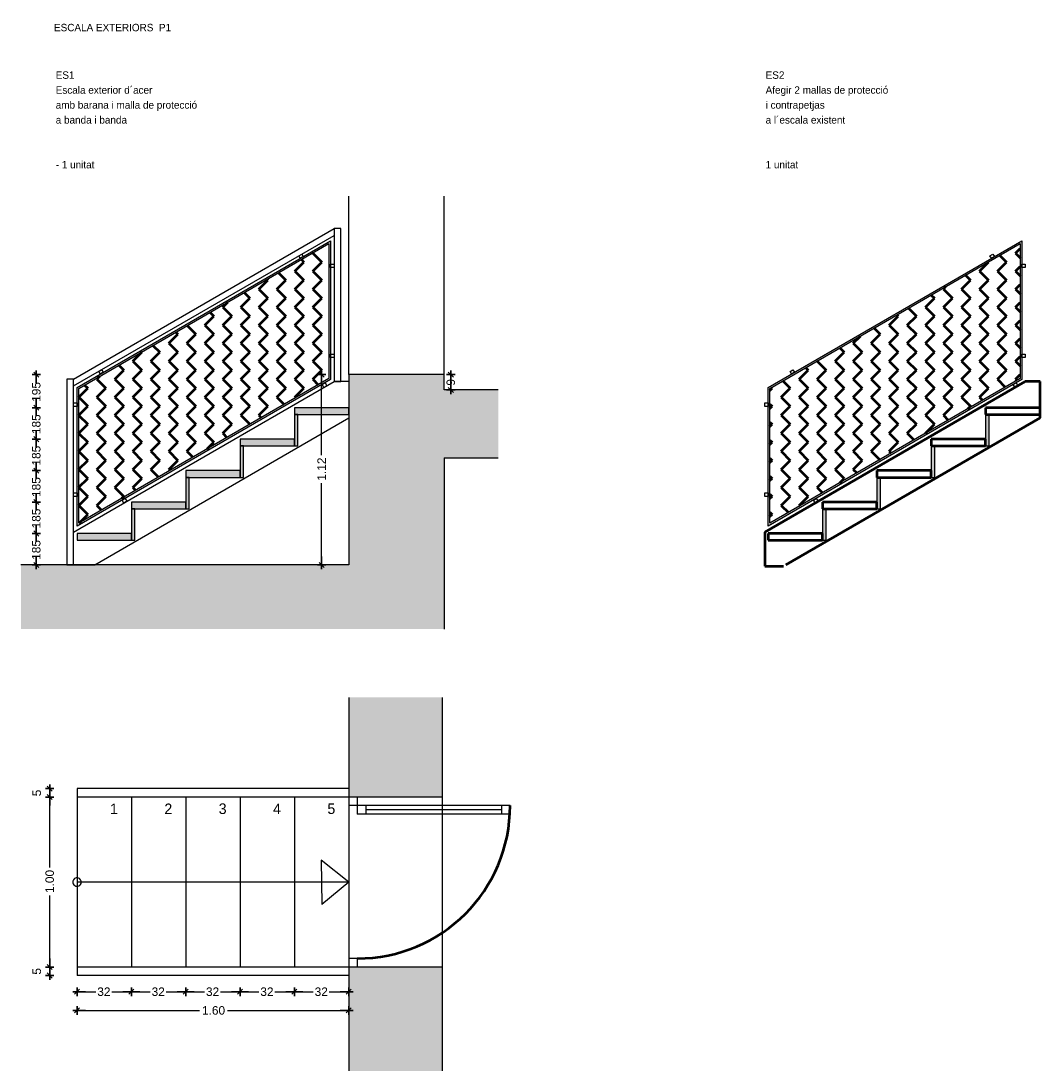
# Model space of a CAD drawing. Header units: metres. Extents: x -1 to 474, y -6 to 65.
# Tile 15 of 15: x 453.62 to 459.62, y 59.04 to 65.22. Entities that reach past the tile are written whole.
import ezdxf

# ---------------------------------------------------------------- set-up
doc = ezdxf.new("R2010")
doc.units = ezdxf.units.M
doc.header["$PDMODE"] = 65
doc.linetypes.add('CONTINUA', pattern=[0])
doc.linetypes.add('VERDECKT', pattern=[9.525, 6.35, -3.175])
doc.layers.add('ESCALA EXTERIOR', color=7, linetype='CONTINUA', lineweight=25)
doc.styles.add('ARIAL', font='arial.ttf')
doc.styles.add('Century Gothic', font='txt')
doc.dimstyles.new('DIMSTYLE_2', dxfattribs={"dimtxt": 0.05, "dimasz": 0.05, "dimexe": 0, "dimexo": 1e-06, "dimgap": 0.025, "dimtad": 0, "dimrnd": 0.01, "dimzin": 4, "dimdsep": 46, "dimtxsty": 'ARIAL', "dimblk1": 'ALL_ML_STRICH', "dimblk2": 'ALL_ML_STRICH', "dimsah": 1, "dimcen": 0, "dimse1": 1, "dimse2": 1, "dimclrd": 2, "dimclre": 2, "dimclrt": 2, "dimadec": 0, "dimazin": 0, "dimtfac": 1, "dimtdec": 0, "dimtix": 1, "dimtmove": 2, "dimatfit": 3, "dimfxl": 0, "dimtzin": 0, "dimlwd": 0, "dimlwe": 35, "dimarcsym": 0})
doc.dimstyles.new('DIMSTYLE_3', dxfattribs={"dimtxt": 0.05, "dimasz": 0.05, "dimexe": 0, "dimexo": 1e-06, "dimgap": 0.025, "dimtad": 2, "dimdec": 0, "dimlfac": 100, "dimrnd": 1, "dimzin": 4, "dimdsep": 46, "dimtxsty": 'ARIAL', "dimblk1": 'ALL_ML_STRICH', "dimblk2": 'ALL_ML_STRICH', "dimsah": 1, "dimcen": 0, "dimse1": 1, "dimse2": 1, "dimclrd": 2, "dimclre": 2, "dimclrt": 2, "dimadec": 0, "dimazin": 0, "dimtfac": 1, "dimtdec": 0, "dimtix": 1, "dimtmove": 2, "dimatfit": 3, "dimfxl": 0, "dimtvp": 1.2, "dimtzin": 0, "dimlwd": 0, "dimlwe": 35, "dimarcsym": 0})
doc.dimstyles.new('DIMSTYLE_4', dxfattribs={"dimtxt": 0.05, "dimasz": 0.05, "dimexe": 0, "dimexo": 1e-06, "dimgap": 0.025, "dimtad": 0, "dimrnd": 0.01, "dimzin": 4, "dimdsep": 46, "dimtxsty": 'ARIAL', "dimblk1": 'ALL_ML_STRICH', "dimblk2": 'ALL_ML_STRICH', "dimsah": 1, "dimcen": 0, "dimse1": 1, "dimse2": 1, "dimclrd": 2, "dimclre": 2, "dimclrt": 2, "dimadec": 0, "dimazin": 0, "dimtfac": 1, "dimtdec": 0, "dimtix": 1, "dimtmove": 2, "dimatfit": 3, "dimfxl": 0, "dimtzin": 0, "dimlwd": 0, "dimlwe": 35, "dimarcsym": 0})
doc.dimstyles.new('DIMSTYLE_5', dxfattribs={"dimtxt": 0.05, "dimasz": 0.05, "dimexe": 0, "dimexo": 1e-06, "dimgap": 0.025, "dimtad": 2, "dimdec": 0, "dimlfac": 100, "dimrnd": 1, "dimzin": 4, "dimdsep": 46, "dimtxsty": 'ARIAL', "dimblk1": 'ALL_ML_STRICH', "dimblk2": 'ALL_ML_STRICH', "dimsah": 1, "dimcen": 0, "dimse1": 1, "dimse2": 1, "dimclrd": 2, "dimclre": 2, "dimclrt": 2, "dimadec": 0, "dimazin": 0, "dimtfac": 1, "dimtdec": 0, "dimtix": 1, "dimtmove": 2, "dimatfit": 3, "dimfxl": 0, "dimtvp": 1.2, "dimtzin": 0, "dimlwd": 0, "dimlwe": 35, "dimarcsym": 0})
doc.dimstyles.new('DIMSTYLE_6', dxfattribs={"dimtxt": 0.05, "dimasz": 0.05, "dimexe": 0, "dimexo": 1e-06, "dimgap": 0.025, "dimtad": 0, "dimdec": 0, "dimlfac": 100, "dimrnd": 1, "dimzin": 4, "dimdsep": 46, "dimtxsty": 'ARIAL', "dimblk1": 'ALL_ML_STRICH', "dimblk2": 'ALL_ML_STRICH', "dimsah": 1, "dimcen": 0, "dimse1": 1, "dimse2": 1, "dimclrd": 2, "dimclre": 2, "dimclrt": 2, "dimadec": 0, "dimazin": 0, "dimtfac": 1, "dimtdec": 0, "dimtix": 1, "dimtmove": 2, "dimatfit": 3, "dimfxl": 0, "dimtzin": 0, "dimlwd": 0, "dimlwe": 35, "dimarcsym": 0})
doc.dimstyles.new('DIMSTYLE_7', dxfattribs={"dimtxt": 0.05, "dimasz": 0.05, "dimexe": 0, "dimexo": 1e-06, "dimgap": 0.025, "dimtad": 0, "dimdec": 0, "dimlfac": 100, "dimrnd": 1, "dimzin": 4, "dimdsep": 46, "dimtxsty": 'ARIAL', "dimblk1": 'ALL_ML_STRICH', "dimblk2": 'ALL_ML_STRICH', "dimsah": 1, "dimcen": 0, "dimse1": 1, "dimse2": 1, "dimclrd": 2, "dimclre": 2, "dimclrt": 2, "dimadec": 0, "dimazin": 0, "dimtfac": 1, "dimtdec": 0, "dimtix": 1, "dimtmove": 2, "dimatfit": 3, "dimfxl": 0, "dimtzin": 0, "dimlwd": 0, "dimlwe": 35, "dimarcsym": 0})
doc.dimstyles.new('DIMSTYLE_8', dxfattribs={"dimtxt": 0.05, "dimasz": 0.05, "dimexe": 0, "dimexo": 1e-06, "dimgap": 0.025, "dimtad": 0, "dimdec": 0, "dimlfac": 1000, "dimrnd": 1, "dimzin": 12, "dimdsep": 46, "dimtxsty": 'ARIAL', "dimblk1": 'ALL_ML_STRICH', "dimblk2": 'ALL_ML_STRICH', "dimsah": 1, "dimcen": 0, "dimse1": 1, "dimse2": 1, "dimclrd": 2, "dimclre": 2, "dimclrt": 2, "dimadec": 0, "dimazin": 0, "dimtfac": 1, "dimtdec": 0, "dimtix": 1, "dimtmove": 2, "dimatfit": 3, "dimfxl": 0, "dimtzin": 0, "dimlwd": 0, "dimlwe": 35, "dimarcsym": 0})
doc.dimstyles.new('DIMSTYLE_9', dxfattribs={"dimtxt": 0.05, "dimasz": 0.05, "dimexe": 0, "dimexo": 1e-06, "dimgap": 0.025, "dimtad": 0, "dimdec": 0, "dimlfac": 1000, "dimrnd": 1, "dimzin": 12, "dimdsep": 46, "dimtxsty": 'ARIAL', "dimblk1": 'ALL_ML_STRICH', "dimblk2": 'ALL_ML_STRICH', "dimsah": 1, "dimcen": 0, "dimse1": 1, "dimse2": 1, "dimclrd": 2, "dimclre": 2, "dimclrt": 2, "dimadec": 0, "dimazin": 0, "dimtfac": 1, "dimtdec": 0, "dimtix": 1, "dimtmove": 2, "dimatfit": 3, "dimfxl": 0, "dimtzin": 0, "dimlwd": 0, "dimlwe": 35, "dimarcsym": 0})
pattern_1 = [(315, (0.21213, -4e-17), (0.106066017, -2e-17), [0.075, -0.075]), (45, (0.21213, -4e-17), (2e-17, 0.106066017), [0.075, -0.075])]

# ---------------------------------------------------------------- blocks, each defined once
blk = doc.blocks.new('OBJETO_COMPLEJO_0')
at = {"layer": 'ESCALA EXTERIOR', "color": 7, "lineweight": 25, "transparency": 33554687}
for start, end in [(11.20664, 191.20664), (191.20664, 11.20664)]:
    blk.add_arc((453.9529, 60.1499), 0.025, start, end, dxfattribs=at)
blk = doc.blocks.new('ALL_ML_STRICH')
at = {"color": 0, "linetype": 'ByBlock', "lineweight": -2}
for p, q in [((-1, 0), (0.5, 0)), ((-0.3, -0.3), (0.3, 0.3)), ((0, -0.5), (0, 0.5))]:
    blk.add_line(p, q, dxfattribs=at)
blk = doc.blocks.new('*D4')
at = {"layer": 'DEFPOINTS', "color": 2, "linetype": 'CONTINUA', "lineweight": 35, "transparency": 33554687}
for p in [(453.9529, 59.6699), (455.5529, 59.6699), (453.9529, 59.3943)]:
    blk.add_point(p, dxfattribs=at)
at = {"layer": 'ESCALA EXTERIOR', "color": 2, "linetype": 'CONTINUA', "lineweight": -2, "transparency": 33554687}
for p, q in [((453.9529, 59.3943), (454.6741, 59.3943)), ((454.8391, 59.3943), (455.5529, 59.3943))]:
    blk.add_line(p, q, dxfattribs=at)
at = {"layer": 'ESCALA EXTERIOR', "color": 2, "linetype": 'CONTINUA', "lineweight": 35, "transparency": 33554687, "xscale": 0.05, "yscale": 0.05, "zscale": 0.05, "rotation": 180}
blk.add_blockref('ALL_ML_STRICH', (453.9529, 59.3943), dxfattribs=at)
at = {"layer": 'ESCALA EXTERIOR', "color": 2, "linetype": 'CONTINUA', "lineweight": 35, "transparency": 33554687, "xscale": 0.05, "yscale": 0.05, "zscale": 0.05}
blk.add_blockref('ALL_ML_STRICH', (455.5529, 59.3943), dxfattribs=at)
at = {"layer": 'ESCALA EXTERIOR', "color": 2, "linetype": 'CONTINUA', "lineweight": 35, "transparency": 33554687, "insert": (454.7566, 59.3943), "char_height": 0.05, "width": 0.2, "attachment_point": 5, "style": 'ARIAL'}
blk.add_mtext('\\A1;{\\A1;{1.60\\H0.033000;\\S^ ;}}', dxfattribs=at)
blk = doc.blocks.new('*D5')
at = {"layer": 'DEFPOINTS', "color": 2, "linetype": 'CONTINUA', "lineweight": 35, "transparency": 33554687}
for p in [(453.9529, 59.6499), (453.7919, 59.5999), (453.9529, 59.5999)]:
    blk.add_point(p, dxfattribs=at)
at = {"layer": 'ESCALA EXTERIOR', "color": 2, "linetype": 'CONTINUA', "lineweight": -2, "transparency": 33554687}
blk.add_line((453.7919, 59.5999), (453.7919, 59.6499), dxfattribs=at)
at = {"layer": 'ESCALA EXTERIOR', "color": 2, "linetype": 'CONTINUA', "lineweight": 35, "transparency": 33554687, "xscale": 0.05, "yscale": 0.05, "zscale": 0.05}
for p, rotation in [((453.7919, 59.6499), 90), ((453.7919, 59.5999), 270)]:
    blk.add_blockref('ALL_ML_STRICH', p, dxfattribs=dict(at, rotation=rotation))
at = {"layer": 'ESCALA EXTERIOR', "color": 2, "linetype": 'CONTINUA', "lineweight": 35, "transparency": 33554687, "insert": (453.716, 59.6243), "char_height": 0.05, "width": 0.05, "attachment_point": 5, "rotation": 90, "style": 'ARIAL'}
blk.add_mtext('\\A1;{5}', dxfattribs=at)
blk = doc.blocks.new('*D6')
at = {"layer": 'DEFPOINTS', "color": 2, "linetype": 'CONTINUA', "lineweight": 35, "transparency": 33554687}
for p in [(453.9529, 60.6499), (453.7919, 59.6499), (453.9529, 59.6499)]:
    blk.add_point(p, dxfattribs=at)
at = {"layer": 'ESCALA EXTERIOR', "color": 2, "linetype": 'CONTINUA', "lineweight": -2, "transparency": 33554687}
for p, q in [((453.7919, 60.236), (453.7919, 60.6499)), ((453.7919, 59.6499), (453.7919, 60.071))]:
    blk.add_line(p, q, dxfattribs=at)
at = {"layer": 'ESCALA EXTERIOR', "color": 2, "linetype": 'CONTINUA', "lineweight": 35, "transparency": 33554687, "xscale": 0.05, "yscale": 0.05, "zscale": 0.05}
for p, rotation in [((453.7919, 60.6499), 90), ((453.7919, 59.6499), 270)]:
    blk.add_blockref('ALL_ML_STRICH', p, dxfattribs=dict(at, rotation=rotation))
at = {"layer": 'ESCALA EXTERIOR', "color": 2, "linetype": 'CONTINUA', "lineweight": 35, "transparency": 33554687, "insert": (453.7919, 60.1535), "char_height": 0.05, "width": 0.2, "attachment_point": 5, "rotation": 90, "style": 'ARIAL'}
blk.add_mtext('\\A1;{\\A1;{1.00\\H0.033000;\\S^ ;}}', dxfattribs=at)
blk = doc.blocks.new('*D7')
at = {"layer": 'DEFPOINTS', "color": 2, "linetype": 'CONTINUA', "lineweight": 35, "transparency": 33554687}
for p in [(453.9529, 60.6999), (453.7919, 60.6499), (453.9529, 60.6499)]:
    blk.add_point(p, dxfattribs=at)
at = {"layer": 'ESCALA EXTERIOR', "color": 2, "linetype": 'CONTINUA', "lineweight": -2, "transparency": 33554687}
blk.add_line((453.7919, 60.6499), (453.7919, 60.6999), dxfattribs=at)
at = {"layer": 'ESCALA EXTERIOR', "color": 2, "linetype": 'CONTINUA', "lineweight": 35, "transparency": 33554687, "xscale": 0.05, "yscale": 0.05, "zscale": 0.05}
for p, rotation in [((453.7919, 60.6999), 90), ((453.7919, 60.6499), 270)]:
    blk.add_blockref('ALL_ML_STRICH', p, dxfattribs=dict(at, rotation=rotation))
at = {"layer": 'ESCALA EXTERIOR', "color": 2, "linetype": 'CONTINUA', "lineweight": 35, "transparency": 33554687, "insert": (453.716, 60.6743), "char_height": 0.05, "width": 0.05, "attachment_point": 5, "rotation": 90, "style": 'ARIAL'}
blk.add_mtext('\\A1;{5}', dxfattribs=at)
blk = doc.blocks.new('*D8')
at = {"layer": 'DEFPOINTS', "color": 2, "linetype": 'CONTINUA', "lineweight": 35, "transparency": 33554687}
for p in [(453.9529, 59.7799), (454.2729, 59.7809), (453.9529, 59.5043)]:
    blk.add_point(p, dxfattribs=at)
at = {"layer": 'ESCALA EXTERIOR', "color": 2, "linetype": 'CONTINUA', "lineweight": -2, "transparency": 33554687}
for p, q in [((453.9529, 59.5043), (454.0634, 59.5043)), ((454.1584, 59.5043), (454.2729, 59.5043))]:
    blk.add_line(p, q, dxfattribs=at)
at = {"layer": 'ESCALA EXTERIOR', "color": 2, "linetype": 'CONTINUA', "lineweight": 35, "transparency": 33554687, "xscale": 0.05, "yscale": 0.05, "zscale": 0.05, "rotation": 180}
blk.add_blockref('ALL_ML_STRICH', (453.9529, 59.5043), dxfattribs=at)
at = {"layer": 'ESCALA EXTERIOR', "color": 2, "linetype": 'CONTINUA', "lineweight": 35, "transparency": 33554687, "xscale": 0.05, "yscale": 0.05, "zscale": 0.05}
blk.add_blockref('ALL_ML_STRICH', (454.2729, 59.5043), dxfattribs=at)
at = {"layer": 'ESCALA EXTERIOR', "color": 2, "linetype": 'CONTINUA', "lineweight": 35, "transparency": 33554687, "insert": (454.1109, 59.5043), "char_height": 0.05, "width": 0.1, "attachment_point": 5, "style": 'ARIAL'}
blk.add_mtext('\\A1;{32}', dxfattribs=at)
blk = doc.blocks.new('*D9')
at = {"layer": 'DEFPOINTS', "color": 2, "linetype": 'CONTINUA', "lineweight": 35, "transparency": 33554687}
for p in [(454.5929, 59.8549), (454.2729, 59.7809), (454.2729, 59.5043)]:
    blk.add_point(p, dxfattribs=at)
at = {"layer": 'ESCALA EXTERIOR', "color": 2, "linetype": 'CONTINUA', "lineweight": -2, "transparency": 33554687}
for p, q in [((454.2729, 59.5043), (454.3834, 59.5043)), ((454.4784, 59.5043), (454.5929, 59.5043))]:
    blk.add_line(p, q, dxfattribs=at)
at = {"layer": 'ESCALA EXTERIOR', "color": 2, "linetype": 'CONTINUA', "lineweight": 35, "transparency": 33554687, "xscale": 0.05, "yscale": 0.05, "zscale": 0.05, "rotation": 180}
blk.add_blockref('ALL_ML_STRICH', (454.2729, 59.5043), dxfattribs=at)
at = {"layer": 'ESCALA EXTERIOR', "color": 2, "linetype": 'CONTINUA', "lineweight": 35, "transparency": 33554687, "xscale": 0.05, "yscale": 0.05, "zscale": 0.05}
blk.add_blockref('ALL_ML_STRICH', (454.5929, 59.5043), dxfattribs=at)
at = {"layer": 'ESCALA EXTERIOR', "color": 2, "linetype": 'CONTINUA', "lineweight": 35, "transparency": 33554687, "insert": (454.4309, 59.5043), "char_height": 0.05, "width": 0.1, "attachment_point": 5, "style": 'ARIAL'}
blk.add_mtext('\\A1;{32}', dxfattribs=at)
blk = doc.blocks.new('*D10')
at = {"layer": 'DEFPOINTS', "color": 2, "linetype": 'CONTINUA', "lineweight": 35, "transparency": 33554687}
for p in [(454.9129, 59.9207), (454.5929, 59.8549), (454.5929, 59.5043)]:
    blk.add_point(p, dxfattribs=at)
at = {"layer": 'ESCALA EXTERIOR', "color": 2, "linetype": 'CONTINUA', "lineweight": -2, "transparency": 33554687}
for p, q in [((454.5929, 59.5043), (454.7034, 59.5043)), ((454.7984, 59.5043), (454.9129, 59.5043))]:
    blk.add_line(p, q, dxfattribs=at)
at = {"layer": 'ESCALA EXTERIOR', "color": 2, "linetype": 'CONTINUA', "lineweight": 35, "transparency": 33554687, "xscale": 0.05, "yscale": 0.05, "zscale": 0.05, "rotation": 180}
blk.add_blockref('ALL_ML_STRICH', (454.5929, 59.5043), dxfattribs=at)
at = {"layer": 'ESCALA EXTERIOR', "color": 2, "linetype": 'CONTINUA', "lineweight": 35, "transparency": 33554687, "xscale": 0.05, "yscale": 0.05, "zscale": 0.05}
blk.add_blockref('ALL_ML_STRICH', (454.9129, 59.5043), dxfattribs=at)
at = {"layer": 'ESCALA EXTERIOR', "color": 2, "linetype": 'CONTINUA', "lineweight": 35, "transparency": 33554687, "insert": (454.7509, 59.5043), "char_height": 0.05, "width": 0.1, "attachment_point": 5, "style": 'ARIAL'}
blk.add_mtext('\\A1;{32}', dxfattribs=at)
blk = doc.blocks.new('*D11')
at = {"layer": 'DEFPOINTS', "color": 2, "linetype": 'CONTINUA', "lineweight": 35, "transparency": 33554687}
for p in [(454.9129, 59.9207), (455.2329, 59.9344), (454.9129, 59.5043)]:
    blk.add_point(p, dxfattribs=at)
at = {"layer": 'ESCALA EXTERIOR', "color": 2, "linetype": 'CONTINUA', "lineweight": -2, "transparency": 33554687}
for p, q in [((454.9129, 59.5043), (455.0234, 59.5043)), ((455.1184, 59.5043), (455.2329, 59.5043))]:
    blk.add_line(p, q, dxfattribs=at)
at = {"layer": 'ESCALA EXTERIOR', "color": 2, "linetype": 'CONTINUA', "lineweight": 35, "transparency": 33554687, "xscale": 0.05, "yscale": 0.05, "zscale": 0.05, "rotation": 180}
blk.add_blockref('ALL_ML_STRICH', (454.9129, 59.5043), dxfattribs=at)
at = {"layer": 'ESCALA EXTERIOR', "color": 2, "linetype": 'CONTINUA', "lineweight": 35, "transparency": 33554687, "xscale": 0.05, "yscale": 0.05, "zscale": 0.05}
blk.add_blockref('ALL_ML_STRICH', (455.2329, 59.5043), dxfattribs=at)
at = {"layer": 'ESCALA EXTERIOR', "color": 2, "linetype": 'CONTINUA', "lineweight": 35, "transparency": 33554687, "insert": (455.0709, 59.5043), "char_height": 0.05, "width": 0.1, "attachment_point": 5, "style": 'ARIAL'}
blk.add_mtext('\\A1;{32}', dxfattribs=at)
blk = doc.blocks.new('*D12')
at = {"layer": 'DEFPOINTS', "color": 2, "linetype": 'CONTINUA', "lineweight": 35, "transparency": 33554687}
for p in [(455.2329, 59.9344), (455.5529, 59.7799), (455.2329, 59.5043)]:
    blk.add_point(p, dxfattribs=at)
at = {"layer": 'ESCALA EXTERIOR', "color": 2, "linetype": 'CONTINUA', "lineweight": -2, "transparency": 33554687}
for p, q in [((455.2329, 59.5043), (455.3434, 59.5043)), ((455.4384, 59.5043), (455.5529, 59.5043))]:
    blk.add_line(p, q, dxfattribs=at)
at = {"layer": 'ESCALA EXTERIOR', "color": 2, "linetype": 'CONTINUA', "lineweight": 35, "transparency": 33554687, "xscale": 0.05, "yscale": 0.05, "zscale": 0.05, "rotation": 180}
blk.add_blockref('ALL_ML_STRICH', (455.2329, 59.5043), dxfattribs=at)
at = {"layer": 'ESCALA EXTERIOR', "color": 2, "linetype": 'CONTINUA', "lineweight": 35, "transparency": 33554687, "xscale": 0.05, "yscale": 0.05, "zscale": 0.05}
blk.add_blockref('ALL_ML_STRICH', (455.5529, 59.5043), dxfattribs=at)
at = {"layer": 'ESCALA EXTERIOR', "color": 2, "linetype": 'CONTINUA', "lineweight": 35, "transparency": 33554687, "insert": (455.3909, 59.5043), "char_height": 0.05, "width": 0.1, "attachment_point": 5, "style": 'ARIAL'}
blk.add_mtext('\\A1;{32}', dxfattribs=at)
blk = doc.blocks.new('*D13')
at = {"layer": 'DEFPOINTS', "color": 2, "linetype": 'CONTINUA', "lineweight": 35, "transparency": 33554687}
for p in [(455.5539, 63.1365), (455.3929, 62.0165), (455.6196, 62.0165)]:
    blk.add_point(p, dxfattribs=at)
at = {"layer": 'ESCALA EXTERIOR', "color": 2, "linetype": 'CONTINUA', "lineweight": -2, "transparency": 33554687}
for p, q in [((455.3929, 62.6629), (455.3929, 63.1365)), ((455.3929, 62.0165), (455.3929, 62.4979))]:
    blk.add_line(p, q, dxfattribs=at)
at = {"layer": 'ESCALA EXTERIOR', "color": 2, "linetype": 'CONTINUA', "lineweight": 35, "transparency": 33554687, "xscale": 0.05, "yscale": 0.05, "zscale": 0.05}
for p, rotation in [((455.3929, 63.1365), 90), ((455.3929, 62.0165), 270)]:
    blk.add_blockref('ALL_ML_STRICH', p, dxfattribs=dict(at, rotation=rotation))
at = {"layer": 'ESCALA EXTERIOR', "color": 2, "linetype": 'CONTINUA', "lineweight": 35, "transparency": 33554687, "insert": (455.3929, 62.5804), "char_height": 0.05, "width": 0.2, "attachment_point": 5, "rotation": 90, "style": 'ARIAL'}
blk.add_mtext('\\A1;{\\A1;{1.12\\H0.033000;\\S^ ;}}', dxfattribs=at)
blk = doc.blocks.new('*D14')
at = {"layer": 'DEFPOINTS', "color": 2, "linetype": 'CONTINUA', "lineweight": 35, "transparency": 33554687}
for p in [(453.9529, 62.2015), (453.7129, 62.0165), (453.9396, 62.0165)]:
    blk.add_point(p, dxfattribs=at)
at = {"layer": 'ESCALA EXTERIOR', "color": 2, "linetype": 'CONTINUA', "lineweight": -2, "transparency": 33554687}
for p, q in [((453.7129, 62.1696), (453.7129, 62.2015)), ((453.7129, 62.0165), (453.7129, 62.0396))]:
    blk.add_line(p, q, dxfattribs=at)
at = {"layer": 'ESCALA EXTERIOR', "color": 2, "linetype": 'CONTINUA', "lineweight": 35, "transparency": 33554687, "xscale": 0.05, "yscale": 0.05, "zscale": 0.05}
for p, rotation in [((453.7129, 62.2015), 90), ((453.7129, 62.0165), 270)]:
    blk.add_blockref('ALL_ML_STRICH', p, dxfattribs=dict(at, rotation=rotation))
at = {"layer": 'ESCALA EXTERIOR', "color": 2, "linetype": 'CONTINUA', "lineweight": 35, "transparency": 33554687, "insert": (453.7129, 62.1046), "char_height": 0.05, "width": 0.15, "attachment_point": 5, "rotation": 90, "style": 'ARIAL'}
blk.add_mtext('\\A1;{185}', dxfattribs=at)
blk = doc.blocks.new('*D15')
at = {"layer": 'DEFPOINTS', "color": 2, "linetype": 'CONTINUA', "lineweight": 35, "transparency": 33554687}
for p in [(454.2729, 62.3865), (453.7129, 62.2015), (453.9529, 62.2015)]:
    blk.add_point(p, dxfattribs=at)
at = {"layer": 'ESCALA EXTERIOR', "color": 2, "linetype": 'CONTINUA', "lineweight": -2, "transparency": 33554687}
for p, q in [((453.7129, 62.3546), (453.7129, 62.3865)), ((453.7129, 62.2015), (453.7129, 62.2246))]:
    blk.add_line(p, q, dxfattribs=at)
at = {"layer": 'ESCALA EXTERIOR', "color": 2, "linetype": 'CONTINUA', "lineweight": 35, "transparency": 33554687, "xscale": 0.05, "yscale": 0.05, "zscale": 0.05}
for p, rotation in [((453.7129, 62.3865), 90), ((453.7129, 62.2015), 270)]:
    blk.add_blockref('ALL_ML_STRICH', p, dxfattribs=dict(at, rotation=rotation))
at = {"layer": 'ESCALA EXTERIOR', "color": 2, "linetype": 'CONTINUA', "lineweight": 35, "transparency": 33554687, "insert": (453.7129, 62.2896), "char_height": 0.05, "width": 0.15, "attachment_point": 5, "rotation": 90, "style": 'ARIAL'}
blk.add_mtext('\\A1;{185}', dxfattribs=at)
blk = doc.blocks.new('*D16')
at = {"layer": 'DEFPOINTS', "color": 2, "linetype": 'CONTINUA', "lineweight": 35, "transparency": 33554687}
for p in [(454.5929, 62.5715), (453.7129, 62.3865), (454.2729, 62.3865)]:
    blk.add_point(p, dxfattribs=at)
at = {"layer": 'ESCALA EXTERIOR', "color": 2, "linetype": 'CONTINUA', "lineweight": -2, "transparency": 33554687}
for p, q in [((453.7129, 62.5396), (453.7129, 62.5715)), ((453.7129, 62.3865), (453.7129, 62.4096))]:
    blk.add_line(p, q, dxfattribs=at)
at = {"layer": 'ESCALA EXTERIOR', "color": 2, "linetype": 'CONTINUA', "lineweight": 35, "transparency": 33554687, "xscale": 0.05, "yscale": 0.05, "zscale": 0.05}
for p, rotation in [((453.7129, 62.5715), 90), ((453.7129, 62.3865), 270)]:
    blk.add_blockref('ALL_ML_STRICH', p, dxfattribs=dict(at, rotation=rotation))
at = {"layer": 'ESCALA EXTERIOR', "color": 2, "linetype": 'CONTINUA', "lineweight": 35, "transparency": 33554687, "insert": (453.7129, 62.4746), "char_height": 0.05, "width": 0.15, "attachment_point": 5, "rotation": 90, "style": 'ARIAL'}
blk.add_mtext('\\A1;{185}', dxfattribs=at)
blk = doc.blocks.new('*D17')
at = {"layer": 'DEFPOINTS', "color": 2, "linetype": 'CONTINUA', "lineweight": 35, "transparency": 33554687}
for p in [(454.9129, 62.7565), (453.7129, 62.5715), (454.5929, 62.5715)]:
    blk.add_point(p, dxfattribs=at)
at = {"layer": 'ESCALA EXTERIOR', "color": 2, "linetype": 'CONTINUA', "lineweight": -2, "transparency": 33554687}
for p, q in [((453.7129, 62.7246), (453.7129, 62.7565)), ((453.7129, 62.5715), (453.7129, 62.5946))]:
    blk.add_line(p, q, dxfattribs=at)
at = {"layer": 'ESCALA EXTERIOR', "color": 2, "linetype": 'CONTINUA', "lineweight": 35, "transparency": 33554687, "xscale": 0.05, "yscale": 0.05, "zscale": 0.05}
for p, rotation in [((453.7129, 62.7565), 90), ((453.7129, 62.5715), 270)]:
    blk.add_blockref('ALL_ML_STRICH', p, dxfattribs=dict(at, rotation=rotation))
at = {"layer": 'ESCALA EXTERIOR', "color": 2, "linetype": 'CONTINUA', "lineweight": 35, "transparency": 33554687, "insert": (453.7129, 62.6596), "char_height": 0.05, "width": 0.15, "attachment_point": 5, "rotation": 90, "style": 'ARIAL'}
blk.add_mtext('\\A1;{185}', dxfattribs=at)
blk = doc.blocks.new('*D18')
at = {"layer": 'DEFPOINTS', "color": 2, "linetype": 'CONTINUA', "lineweight": 35, "transparency": 33554687}
for p in [(455.2329, 62.9415), (453.7129, 62.7565), (454.9129, 62.7565)]:
    blk.add_point(p, dxfattribs=at)
at = {"layer": 'ESCALA EXTERIOR', "color": 2, "linetype": 'CONTINUA', "lineweight": -2, "transparency": 33554687}
for p, q in [((453.7129, 62.9096), (453.7129, 62.9415)), ((453.7129, 62.7565), (453.7129, 62.7796))]:
    blk.add_line(p, q, dxfattribs=at)
at = {"layer": 'ESCALA EXTERIOR', "color": 2, "linetype": 'CONTINUA', "lineweight": 35, "transparency": 33554687, "xscale": 0.05, "yscale": 0.05, "zscale": 0.05}
for p, rotation in [((453.7129, 62.9415), 90), ((453.7129, 62.7565), 270)]:
    blk.add_blockref('ALL_ML_STRICH', p, dxfattribs=dict(at, rotation=rotation))
at = {"layer": 'ESCALA EXTERIOR', "color": 2, "linetype": 'CONTINUA', "lineweight": 35, "transparency": 33554687, "insert": (453.7129, 62.8446), "char_height": 0.05, "width": 0.15, "attachment_point": 5, "rotation": 90, "style": 'ARIAL'}
blk.add_mtext('\\A1;{185}', dxfattribs=at)
blk = doc.blocks.new('*D19')
at = {"layer": 'DEFPOINTS', "color": 2, "linetype": 'CONTINUA', "lineweight": 35, "transparency": 33554687}
for p in [(453.8739, 63.1365), (453.7129, 62.9415), (455.2329, 62.9415)]:
    blk.add_point(p, dxfattribs=at)
at = {"layer": 'ESCALA EXTERIOR', "color": 2, "linetype": 'CONTINUA', "lineweight": -2, "transparency": 33554687}
for p, q in [((453.7129, 63.0996), (453.7129, 63.1365)), ((453.7129, 62.9415), (453.7129, 62.9696))]:
    blk.add_line(p, q, dxfattribs=at)
at = {"layer": 'ESCALA EXTERIOR', "color": 2, "linetype": 'CONTINUA', "lineweight": 35, "transparency": 33554687, "xscale": 0.05, "yscale": 0.05, "zscale": 0.05}
for p, rotation in [((453.7129, 63.1365), 90), ((453.7129, 62.9415), 270)]:
    blk.add_blockref('ALL_ML_STRICH', p, dxfattribs=dict(at, rotation=rotation))
at = {"layer": 'ESCALA EXTERIOR', "color": 2, "linetype": 'CONTINUA', "lineweight": 35, "transparency": 33554687, "insert": (453.7129, 63.0346), "char_height": 0.05, "width": 0.15, "attachment_point": 5, "rotation": 90, "style": 'ARIAL'}
blk.add_mtext('\\A1;{195}', dxfattribs=at)
blk = doc.blocks.new('*D20')
at = {"layer": 'DEFPOINTS', "color": 2, "linetype": 'CONTINUA', "lineweight": 35, "transparency": 33554687}
for p in [(456.3802, 63.1365), (456.1136, 63.0465), (456.1536, 63.0465)]:
    blk.add_point(p, dxfattribs=at)
at = {"layer": 'ESCALA EXTERIOR', "color": 2, "linetype": 'CONTINUA', "lineweight": -2, "transparency": 33554687}
for p, q in [((456.1536, 63.1211), (456.1536, 63.1365)), ((456.1536, 63.0465), (456.1536, 63.0611))]:
    blk.add_line(p, q, dxfattribs=at)
at = {"layer": 'ESCALA EXTERIOR', "color": 2, "linetype": 'CONTINUA', "lineweight": 35, "transparency": 33554687, "xscale": 0.05, "yscale": 0.05, "zscale": 0.05}
for p, rotation in [((456.1536, 63.1365), 90), ((456.1536, 63.0465), 270)]:
    blk.add_blockref('ALL_ML_STRICH', p, dxfattribs=dict(at, rotation=rotation))
at = {"layer": 'ESCALA EXTERIOR', "color": 2, "linetype": 'CONTINUA', "lineweight": 35, "transparency": 33554687, "insert": (456.1536, 63.0911), "char_height": 0.05, "width": 0.05, "attachment_point": 5, "rotation": 90, "style": 'ARIAL'}
blk.add_mtext('\\A1;{9}', dxfattribs=at)

msp = doc.modelspace()

# ---------------------------------------------------------------- hatches: boundary and pattern name
at = {"layer": 'ESCALA EXTERIOR', "linetype": 'CONTINUA', "lineweight": 50, "transparency": 33554687}
h = msp.add_hatch(dxfattribs=at)
h.set_pattern_fill('TRAMA', color=202, scale=0.075, angle=315, style=0, pattern_type=2)
h.set_pattern_definition(pattern_1)
h.paths.add_polyline_path([(453.9629, 63.0557), (453.9629, 62.262), (455.436, 63.1136), (455.436, 63.9074)], flags=0)
h = msp.add_hatch(dxfattribs=at)
h.set_pattern_fill('TRAMA', color=202, scale=0.075, angle=315, style=0, pattern_type=2)
h.set_pattern_definition(pattern_1)
h.paths.add_polyline_path([(458.0329, 63.0557), (458.0329, 62.262), (459.506, 63.1136), (459.506, 63.9074)], flags=0)
at = {"layer": 'ESCALA EXTERIOR', "linetype": 'CONTINUA', "lineweight": 25, "transparency": 33554687}
for points in [[(456.4329, 63.0465), (456.1136, 63.0465), (456.1136, 63.1365), (455.5529, 63.1365), (455.5529, 62.0165), (453.6229, 62.0165), (453.6229, 61.6389), (456.1136, 61.6389), (456.1136, 62.6465), (456.4329, 62.6465)], [(455.2329, 62.9015), (455.5529, 62.9015), (455.5529, 62.9415), (455.2329, 62.9415)], [(455.2329, 62.9015), (455.2329, 62.7165), (455.2529, 62.7165), (455.2529, 62.9015)], [(459.3029, 62.9015), (459.3029, 62.7165), (459.3229, 62.7165), (459.3229, 62.9015)], [(454.9129, 62.7165), (455.2329, 62.7165), (455.2329, 62.7565), (454.9129, 62.7565)], [(454.9129, 62.7165), (454.9129, 62.5315), (454.9329, 62.5315), (454.9329, 62.7165)], [(458.9829, 62.7165), (458.9829, 62.5315), (459.0029, 62.5315), (459.0029, 62.7165)], [(454.5929, 62.5315), (454.9129, 62.5315), (454.9129, 62.5715), (454.5929, 62.5715)], [(454.5929, 62.5315), (454.5929, 62.3465), (454.6129, 62.3465), (454.6129, 62.5315)], [(458.6629, 62.5315), (458.6629, 62.3465), (458.6829, 62.3465), (458.6829, 62.5315)], [(454.2729, 62.3465), (454.5929, 62.3465), (454.5929, 62.3865), (454.2729, 62.3865)], [(454.2729, 62.3465), (454.2729, 62.1615), (454.2929, 62.1615), (454.2929, 62.3465)], [(458.3429, 62.3465), (458.3429, 62.1615), (458.3629, 62.1615), (458.3629, 62.3465)], [(453.9529, 62.1615), (454.2729, 62.1615), (454.2729, 62.2015), (453.9529, 62.2015)], [(455.5529, 60.6999), (455.5529, 60.6499), (456.1029, 60.6499), (456.1029, 61.2365), (455.5529, 61.2365)], [(455.5529, 59.5999), (455.5529, 59.0379), (456.1029, 59.0379), (456.1029, 59.6499), (455.5529, 59.6499)]]:
    msp.add_hatch(color=9, dxfattribs=at).paths.add_polyline_path(points)

# ---------------------------------------------------------------- linework, layer by layer
at = {"layer": 'ESCALA EXTERIOR', "color": 7, "linetype": 'CONTINUA', "lineweight": 25, "transparency": 33554687}
for p, q in [((455.5529, 63.1365), (455.5529, 64.1865)), ((456.1136, 63.1365), (456.1136, 64.1865)), ((453.9329, 63.11), (455.466, 63.9963)), ((453.9329, 63.07), (455.466, 63.9563)), ((453.9529, 63.0615), (455.446, 63.9247)), ((453.9629, 63.0557), (455.436, 63.9074)), ((455.436, 63.9074), (455.436, 63.1136)), ((455.446, 63.9247), (455.446, 63.1078)), ((458.0229, 63.0615), (459.516, 63.9247)), ((458.0329, 63.0557), (459.506, 63.9074)), ((459.506, 63.9074), (459.506, 63.1136)), ((459.516, 63.9247), (459.516, 63.1078)), ((455.446, 63.1078), (453.9529, 62.2446)), ((455.436, 63.1136), (453.9629, 62.262)), ((459.516, 63.1078), (458.0229, 62.2446)), ((459.506, 63.1136), (458.0329, 62.262)), ((453.9329, 62.21), (455.466, 63.0963)), ((453.9529, 62.2446), (453.9529, 63.0615)), ((453.9629, 62.262), (453.9629, 63.0557)), ((455.5529, 63.0963), (455.466, 63.0963)), ((458.0229, 62.2446), (458.0229, 63.0615)), ((458.0329, 62.262), (458.0329, 63.0557)), ((454.0567, 62.0165), (455.5529, 62.8815)), ((456.1136, 62.6465), (456.1136, 61.6389)), ((456.1136, 62.6465), (456.4329, 62.6465)), ((453.9329, 62.0165), (453.9329, 62.21)), ((453.9329, 62.0165), (454.0567, 62.0165))]:
    msp.add_line(p, q, dxfattribs=at)
at = {"layer": 'ESCALA EXTERIOR', "color": 202, "linetype": 'VERDECKT', "lineweight": 50, "transparency": 33554687}
for p, q in [((458.0029, 62.21), (459.536, 63.0963)), ((459.6229, 63.0963), (459.536, 63.0963)), ((459.6229, 62.8815), (459.6229, 63.0963)), ((458.1267, 62.0165), (459.6229, 62.8815)), ((458.0029, 62.21), (458.0029, 62.01)), ((458.0029, 62.01), (458.1129, 62.01))]:
    msp.add_line(p, q, dxfattribs=at)
at = {"layer": 'ESCALA EXTERIOR', "color": 7, "lineweight": 25, "transparency": 33554687}
for p, q in [((455.5529, 61.2365), (455.5529, 60.6536)), ((456.1029, 61.2365), (456.1029, 59.6536)), ((453.9529, 60.6999), (453.9529, 59.5999)), ((455.5529, 60.6999), (453.9529, 60.6999)), ((455.5529, 60.6999), (455.5529, 59.5999)), ((455.5529, 60.6499), (453.9529, 60.6499)), ((454.2729, 60.6499), (454.2729, 59.6499)), ((454.5929, 60.6499), (454.5929, 59.6499)), ((454.9129, 60.6499), (454.9129, 59.6499)), ((455.2329, 60.6499), (455.2329, 59.6499)), ((456.1029, 60.6499), (455.5529, 60.6499)), ((455.5529, 60.6499), (455.5529, 60.5999)), ((455.6029, 60.6499), (455.6029, 60.5499)), ((456.5029, 60.5999), (455.5529, 60.5999)), ((455.5529, 60.5999), (455.5529, 59.5999)), ((455.6529, 60.5999), (455.6529, 60.5499)), ((456.4529, 60.5749), (455.6529, 60.5749)), ((456.4529, 60.5999), (456.4529, 60.5499)), ((456.5029, 60.5499), (455.6029, 60.5499)), ((455.5529, 60.1499), (455.3911, 60.2782)), ((455.3911, 60.2782), (455.3937, 60.0183)), ((455.5529, 60.1499), (453.9529, 60.1499)), ((455.5529, 60.1499), (455.3937, 60.0183)), ((455.6029, 59.6999), (455.5529, 59.6999)), ((455.5529, 59.6999), (455.5529, 59.6499)), ((455.6029, 59.6999), (455.6029, 59.6499)), ((455.5529, 59.6499), (453.9529, 59.6499)), ((456.1029, 59.6499), (455.5529, 59.6499)), ((456.1029, 59.6536), (456.1029, 59.0379)), ((455.5529, 59.5999), (453.9529, 59.5999)), ((455.5529, 59.5999), (455.5529, 59.0379))]:
    msp.add_line(p, q, dxfattribs=at)
at = {"layer": 'ESCALA EXTERIOR', "color": 7, "linetype": 'CONTINUA', "lineweight": 25, "transparency": 33554687}
for points in [[(455.466, 63.0963), (455.506, 63.0963), (455.506, 63.9963), (455.466, 63.9963), (455.466, 63.0963)], [(455.2584, 63.8362), (455.2757, 63.8463), (455.2843, 63.8313), (455.267, 63.8213), (455.2584, 63.8362)], [(459.3284, 63.8362), (459.3457, 63.8463), (459.3543, 63.8313), (459.337, 63.8213), (459.3284, 63.8362)], [(455.446, 63.7668), (455.446, 63.7868), (455.466, 63.7868), (455.466, 63.7668), (455.446, 63.7668)], [(459.516, 63.7668), (459.516, 63.7868), (459.536, 63.7868), (459.536, 63.7668), (459.516, 63.7668)], [(455.446, 63.2368), (455.446, 63.2568), (455.466, 63.2568), (455.466, 63.2368), (455.446, 63.2368)], [(459.516, 63.2368), (459.516, 63.2568), (459.536, 63.2568), (459.536, 63.2368), (459.516, 63.2368)], [(454.081, 63.1556), (454.0983, 63.1656), (454.1069, 63.1506), (454.0896, 63.1406), (454.081, 63.1556)], [(458.151, 63.1556), (458.1683, 63.1656), (458.1769, 63.1506), (458.1596, 63.1406), (458.151, 63.1556)], [(453.8929, 62.0165), (453.9329, 62.0165), (453.9329, 63.11), (453.8929, 63.11), (453.8929, 62.0165)], [(455.3958, 63.0788), (455.4131, 63.0888), (455.4231, 63.0715), (455.4058, 63.0615), (455.3958, 63.0788)], [(459.4658, 63.0788), (459.4831, 63.0888), (459.4931, 63.0715), (459.4758, 63.0615), (459.4658, 63.0788)], [(453.9329, 62.9499), (453.9329, 62.9699), (453.9529, 62.9699), (453.9529, 62.9499), (453.9329, 62.9499)], [(455.2329, 62.9015), (455.5529, 62.9015), (455.5529, 62.9415), (455.2329, 62.9415), (455.2329, 62.9015)], [(458.0029, 62.9499), (458.0029, 62.9699), (458.0229, 62.9699), (458.0229, 62.9499), (458.0029, 62.9499)], [(455.2329, 62.9015), (455.2329, 62.7165), (455.2529, 62.7165), (455.2529, 62.9015), (455.2329, 62.9015)], [(459.3029, 62.9015), (459.3029, 62.7165), (459.3229, 62.7165), (459.3229, 62.9015), (459.3029, 62.9015)], [(454.9129, 62.7165), (455.2329, 62.7165), (455.2329, 62.7565), (454.9129, 62.7565), (454.9129, 62.7165)], [(454.9129, 62.7165), (454.9129, 62.5315), (454.9329, 62.5315), (454.9329, 62.7165), (454.9129, 62.7165)], [(458.9829, 62.7165), (458.9829, 62.5315), (459.0029, 62.5315), (459.0029, 62.7165), (458.9829, 62.7165)], [(454.5929, 62.5315), (454.9129, 62.5315), (454.9129, 62.5715), (454.5929, 62.5715), (454.5929, 62.5315)], [(454.5929, 62.5315), (454.5929, 62.3465), (454.6129, 62.3465), (454.6129, 62.5315), (454.5929, 62.5315)], [(458.6629, 62.5315), (458.6629, 62.3465), (458.6829, 62.3465), (458.6829, 62.5315), (458.6629, 62.5315)], [(453.9329, 62.4199), (453.9329, 62.4399), (453.9529, 62.4399), (453.9529, 62.4199), (453.9329, 62.4199)], [(458.0029, 62.4199), (458.0029, 62.4399), (458.0229, 62.4399), (458.0229, 62.4199), (458.0029, 62.4199)], [(454.2184, 62.3981), (454.2357, 62.4081), (454.2457, 62.3908), (454.2284, 62.3808), (454.2184, 62.3981)], [(454.2729, 62.3465), (454.5929, 62.3465), (454.5929, 62.3865), (454.2729, 62.3865), (454.2729, 62.3465)], [(458.2884, 62.3981), (458.3057, 62.4081), (458.3157, 62.3908), (458.2984, 62.3808), (458.2884, 62.3981)], [(454.2729, 62.3465), (454.2729, 62.1615), (454.2929, 62.1615), (454.2929, 62.3465), (454.2729, 62.3465)], [(458.3429, 62.3465), (458.3429, 62.1615), (458.3629, 62.1615), (458.3629, 62.3465), (458.3429, 62.3465)], [(453.9529, 62.1615), (454.2729, 62.1615), (454.2729, 62.2015), (453.9529, 62.2015), (453.9529, 62.1615)]]:
    msp.add_lwpolyline(points, close=True, dxfattribs=at)
msp.add_lwpolyline([(456.4329, 63.0465), (456.1136, 63.0465), (456.1136, 63.1365), (455.5529, 63.1365), (455.5529, 62.0165), (453.6229, 62.0165)], dxfattribs=at)
at = {"layer": 'ESCALA EXTERIOR', "color": 202, "linetype": 'VERDECKT', "lineweight": 50, "transparency": 33554687}
for points in [[(459.3029, 62.9015), (459.6229, 62.9015), (459.6229, 62.9415), (459.3029, 62.9415), (459.3029, 62.9015)], [(458.9829, 62.7165), (459.3029, 62.7165), (459.3029, 62.7565), (458.9829, 62.7565), (458.9829, 62.7165)], [(458.6629, 62.5315), (458.9829, 62.5315), (458.9829, 62.5715), (458.6629, 62.5715), (458.6629, 62.5315)], [(458.3429, 62.3465), (458.6629, 62.3465), (458.6629, 62.3865), (458.3429, 62.3865), (458.3429, 62.3465)], [(458.0229, 62.1615), (458.3429, 62.1615), (458.3429, 62.2015), (458.0229, 62.2015), (458.0229, 62.1615)]]:
    msp.add_lwpolyline(points, close=True, dxfattribs=at)
at = {"layer": 'ESCALA EXTERIOR', "color": 202, "lineweight": 50, "transparency": 33554687}
msp.add_arc((455.6029, 60.5999), 0.9, 270, 0, dxfattribs=at)

# ---------------------------------------------------------------- block references
at = {"layer": 'ESCALA EXTERIOR', "color": 7, "lineweight": 25, "transparency": 33554687}
msp.add_blockref('OBJETO_COMPLEJO_0', (0, 0), dxfattribs=at)

# ---------------------------------------------------------------- texts
at = {"layer": 'ESCALA EXTERIOR', "lineweight": 25, "transparency": 33554687, "insert": (453.8173, 65.1568), "char_height": 0.04375, "width": 0.674479, "attachment_point": 7, "style": 'Century Gothic'}
msp.add_mtext('ESCALA\\~EXTERIORS\\~\\~P1', dxfattribs=at)
at = {"layer": 'ESCALA EXTERIOR', "lineweight": 25, "transparency": 33554687, "char_height": 0.04375, "attachment_point": 1, "line_spacing_factor": 1.204819, "style": 'Century Gothic'}
for s, insert, width in [('\\A1;{\\fCentury Gothic|i0|b0;\\H0.043750;\\W1.000000;\\C7;ES1}\\P{\\fCentury Gothic|i0|b0;\\H0.043750;\\W1.000000;\\C7;Escala exterior d´acer}\\P{\\fCentury Gothic|i0|b0;\\H0.043750;\\W1.000000;\\C7;amb barana i malla de protecció}\\P{\\fCentury Gothic|i0|b0;\\H0.043750;\\W1.000000;\\C7;a banda i banda}\\P}\\P}\\P{\\fCentury Gothic|i0|b0;\\H0.043750;\\W1.000000;\\C7;- 1 unitat}\\P', (453.8274, 64.9214), 1.016458), ('\\A1;{\\fCentury Gothic|i0|b0;\\H0.043750;\\W1.000000;\\C7;ES2}\\P{\\fCentury Gothic|i0|b0;\\H0.043750;\\W1.000000;\\C7;Afegir 2 mallas de protecció}\\P{\\fCentury Gothic|i0|b0;\\H0.043750;\\W1.000000;\\C7;i contrapetjas }\\P{\\fCentury Gothic|i0|b0;\\H0.043750;\\W1.000000;\\C7;a l´escala existent }\\P}\\P}\\P{\\fCentury Gothic|i0|b0;\\H0.043750;\\W1.000000;\\C7;1 unitat}\\P', (458.0074, 64.9214), 0.8575)]:
    msp.add_mtext(s, dxfattribs=dict(at, insert=insert, width=width))
at = {"layer": 'ESCALA EXTERIOR', "color": 7, "linetype": 'CONTINUA', "lineweight": 25, "transparency": 33554687, "char_height": 0.0625, "width": 0.079167, "attachment_point": 7, "style": 'Century Gothic'}
for s, insert in [('1', (454.147, 60.5496)), ('2', (454.467, 60.5496)), ('3', (454.787, 60.5496)), ('4', (455.107, 60.5496)), ('5', (455.427, 60.5496))]:
    msp.add_mtext(s, dxfattribs=dict(at, insert=insert))

# ---------------------------------------------------------------- dimensions: what is measured, and where the dimension line sits
at = {"layer": 'ESCALA EXTERIOR', "color": 2, "linetype": 'CONTINUA', "lineweight": 35, "transparency": 33554687}
for base, p1, p2, dimstyle, picture, middle in [((453.7129, 63.1365), (455.2329, 62.9415), (453.8739, 63.1365), 'DIMSTYLE_9', '*D19', (453.7129, 63.0346)), ((455.3929, 63.1365), (455.6196, 62.0165), (455.5539, 63.1365), 'DIMSTYLE_4', '*D13', (455.3929, 62.5804)), ((456.1536, 63.1365), (456.1136, 63.0465), (456.3802, 63.1365), 'DIMSTYLE_7', '*D20', (456.1536, 63.0911)), ((453.7129, 62.9415), (454.9129, 62.7565), (455.2329, 62.9415), 'DIMSTYLE_9', '*D18', (453.7129, 62.8446)), ((453.7129, 62.7565), (454.5929, 62.5715), (454.9129, 62.7565), 'DIMSTYLE_9', '*D17', (453.7129, 62.6596)), ((453.7129, 62.5715), (454.2729, 62.3865), (454.5929, 62.5715), 'DIMSTYLE_9', '*D16', (453.7129, 62.4746)), ((453.7129, 62.3865), (453.9529, 62.2015), (454.2729, 62.3865), 'DIMSTYLE_9', '*D15', (453.7129, 62.2896)), ((453.7129, 62.2015), (453.9396, 62.0165), (453.9529, 62.2015), 'DIMSTYLE_8', '*D14', (453.7129, 62.1046)), ((453.7919, 60.6999), (453.9529, 60.6499), (453.9529, 60.6999), 'DIMSTYLE_5', '*D7', (453.716, 60.6743)), ((453.7919, 60.6499), (453.9529, 59.6499), (453.9529, 60.6499), 'DIMSTYLE_4', '*D6', (453.7919, 60.1535)), ((453.7919, 59.6499), (453.9529, 59.5999), (453.9529, 59.6499), 'DIMSTYLE_3', '*D5', (453.716, 59.6243))]:
    dim = msp.add_linear_dim(base=base, p1=p1, p2=p2, angle=90, dimstyle=dimstyle, override={"dimpost": '<>', "dimclrd": 2, "dimclre": 2, "dimclrt": 2, "dimlwd": 0, "dimlwe": 35}, dxfattribs=at)
    dim.commit()
    dim.dimension.update_dxf_attribs({"geometry": picture, "text_midpoint": middle, "dimtype": 160})
for base, p1, p2, dimstyle, picture, middle in [((454.9129, 59.5043), (454.5929, 59.8549), (454.9129, 59.9207), 'DIMSTYLE_7', '*D10', (454.7509, 59.5043)), ((455.2329, 59.5043), (454.9129, 59.9207), (455.2329, 59.9344), 'DIMSTYLE_7', '*D11', (455.0709, 59.5043)), ((455.5529, 59.5043), (455.2329, 59.9344), (455.5529, 59.7798), 'DIMSTYLE_7', '*D12', (455.3909, 59.5043)), ((454.5929, 59.5043), (454.2729, 59.7809), (454.5929, 59.8549), 'DIMSTYLE_7', '*D9', (454.4309, 59.5043)), ((454.2729, 59.5043), (453.9529, 59.7798), (454.2729, 59.7809), 'DIMSTYLE_6', '*D8', (454.1109, 59.5043)), ((455.5529, 59.3943), (453.9529, 59.6698), (455.5529, 59.6698), 'DIMSTYLE_2', '*D4', (454.7566, 59.3943))]:
    dim = msp.add_linear_dim(base=base, p1=p1, p2=p2, dimstyle=dimstyle, override={"dimpost": '<>', "dimclrd": 2, "dimclre": 2, "dimclrt": 2, "dimlwd": 0, "dimlwe": 35}, dxfattribs=at)
    dim.commit()
    dim.dimension.update_dxf_attribs({"geometry": picture, "text_midpoint": middle, "dimtype": 160})

doc.saveas('drawing.dxf')
